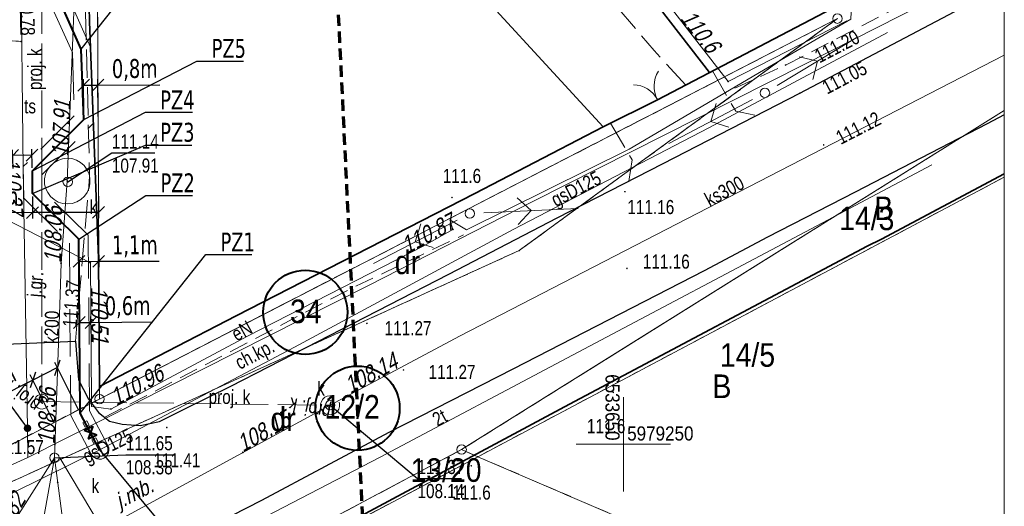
# Model space of a CAD drawing. Extents: x 6533465 to 6533751, y 5979208 to 5979357.
# Tile 7 of 10: x 6533618 to 6533670, y 5979247 to 5979273. Entities that reach past the tile are written whole.
import ezdxf
from ezdxf.enums import TextEntityAlignment as Align

# ---------------------------------------------------------------- set-up
doc = ezdxf.new("R2010")
doc.units = 0
doc.header["$MEASUREMENT"] = 0
for name, pattern in [('1.5_0.5', [2, 1.5, -0.5]), ('2', [0.9, 0.6, -0.3]), ('2.5_1.0', [7, 2.5, -1, 2.5, -1]), ('218-500', [1, 0.5, -0.5]), ('219-500', [0]), ('mz1.0_0.5', [1.5, 1, -0.5]), ('mz2.0_0.5', [2.5, 2, -0.5])]:
    doc.linetypes.add(name, pattern=pattern)
doc.layers.get('0').update_dxf_attribs({"color": 2, "linetype": 'CONTINUOUS', "lineweight": 5})
for name, color, linetype in [('202-Punkt graniczny stabilizowany trwale', 7, 'CONTINUOUS'), ('203-Punkt załamania granicy działki nie stabilizowany', 7, 'CONTINUOUS'), ('210-Oznaczenie użytku', 7, 'CONTINUOUS'), ('211-Nr działki', 7, 'CONTINUOUS'), ('217-Granica konturu klasyfikcyjnego', 7, 'CONTINUOUS'), ('218-Granica użytku', 7, 'CONTINUOUS'), ('219-Linia granicy', 7, 'CONTINUOUS'), ('510-Podpora jednosłupowa symb.-SEPOW', 7, 'CONTINUOUS'), ('516-Kierunek linii eN-SEPOW', 7, 'CONTINUOUS'), ('622-Punkt rzędnej przewodu-SKPOD', 7, 'CONTINUOUS'), ('622-Punkt rzędnej przewodu-SKPOD-Atr2', 7, 'CONTINUOUS'), ('625-Punkt rzędnej przewodu-SEPOD', 7, 'CONTINUOUS'), ('625-Punkt rzędnej przewodu-SEPOD-Atr2', 7, 'CONTINUOUS'), ('626-Punkt rzędnej przewodu-STPOD', 7, 'CONTINUOUS'), ('626-Punkt rzędnej przewodu-STPOD-Atr2', 7, 'CONTINUOUS'), ('905-Brama w ogrodzeniu', 7, 'CONTINUOUS'), ('996-Tekst dodatkowy mały', 7, 'CONTINUOUS'), ('chodnik (powierzchnia)', 7, 'CONTINUOUS'), ('chodnik (powierzchnia)-Atr17', 7, 'CONTINUOUS'), ('jezdnia (powierzchnia)', 7, 'CONTINUOUS'), ('jezdnia (powierzchnia)-Atr17', 7, 'CONTINUOUS'), ('komora podziemna - przewód kanalizacyjny (powierzchnia)', 7, 'CONTINUOUS'), ('krawężnik (linia)', 7, 'CONTINUOUS'), ('ogrodzenie trwałe (linia)', 7, 'CONTINUOUS'), ('plac (powierzchnia)', 7, 'CONTINUOUS'), ('przewód elektroenergetyczny (linia)', 7, 'CONTINUOUS'), ('przewód elektroenergetyczny (linia)-Atr1', 7, 'CONTINUOUS'), ('przewód gazowy (linia)', 7, 'CONTINUOUS'), ('przewód gazowy (linia)-Atr1', 7, 'CONTINUOUS'), ('przewód kanalizacyjny (linia)', 7, 'CONTINUOUS'), ('przewód kanalizacyjny (linia)-Atr1', 7, 'CONTINUOUS'), ('przewód kanalizacyjny - projektowany lub w budowie (linia) - ob. projektowany', 7, 'CONTINUOUS'), ('przewód kanalizacyjny - projektowany lub w budowie (linia) - ob. projektowany-Atr1', 7, 'CONTINUOUS'), ('przewód telekomunikacyjny (linia)', 7, 'CONTINUOUS'), ('przewód telekomunikacyjny (linia)-Atr1', 7, 'CONTINUOUS'), ('przewód wodociągowy (linia)', 7, 'CONTINUOUS'), ('punkt o określonej wysokości (sieć kanalizacyjna)', 7, 'CONTINUOUS'), ('punkt o określonej wysokości (sieć kanalizacyjna)-Atr2', 7, 'CONTINUOUS'), ('punkt o określonej wysokości (sieć kanalizacyjna)-Atr3', 7, 'CONTINUOUS'), ('punkt o określonej wysokości (sieć wodociągowa)', 7, 'CONTINUOUS'), ('punkt o określonej wysokości (sieć wodociągowa)-Atr2', 7, 'CONTINUOUS'), ('punkt wysokościowy naturalny', 7, 'CONTINUOUS'), ('punkt wysokościowy naturalny-Atr2', 7, 'CONTINUOUS'), ('punkt wysokościowy sztuczny', 7, 'CONTINUOUS'), ('punkt wysokościowy sztuczny-Atr2', 7, 'CONTINUOUS'), ('Ramki i opis wydruku', 7, 'CONTINUOUS'), ('słupek telekomunikacyjny (punkt)-Atr17', 7, 'CONTINUOUS'), ('urządzenie techniczne projektowane lub w budowie (sieć kanalizacyjna) - powierzchnia - ob. projektowany', 7, 'CONTINUOUS'), ('urządzenie techniczne projektowane lub w budowie (sieć kanalizacyjna) - powierzchnia - ob. projektowany-Atr17', 7, 'CONTINUOUS'), ('Wstawianie ramki sekcyjnej z opisem', 7, 'CONTINUOUS'), ('właz okrągły - siec kanalizacyjna (punkt)', 7, 'CONTINUOUS'), ('właz okrągły - siec kanalizacyjna (punkt)-Atr17', 7, 'CONTINUOUS'), ('Zakres', 7, 'CONTINUOUS'), ('zasuwa - siec wodociągowa (punkt)', 7, 'CONTINUOUS')]:
    doc.layers.add(name, color=color, linetype=linetype)
for name, color, linetype, lineweight in [('MR_gaz', 30, 'CONTINUOUS', 40), ('MR_gaz_cien', 210, 'CONTINUOUS', 20), ('MR_gaz_dim', 250, 'CONTINUOUS', 20), ('MR_strefa', 200, '2.5_1.0', 0)]:
    doc.layers.add(name, color=color, linetype=linetype, lineweight=lineweight)
doc.styles.add('MR_text', font='tahoma.ttf', dxfattribs={"width": 0.8, "height": 1})
doc.styles.get("Standard").update_dxf_attribs({"font": 'txt', "width": 0.75})
doc.linetypes.add('902-500', pattern='A,3.75,0,[1,ksztalty.shx,S=0.5,R=0,X=0,Y=0],3.75', length=7.5)
doc.dimstyles.new('MR_gaz_dim', dxfattribs={"dimscale": 0.25, "dimtxt": 1, "dimasz": 2.5, "dimexe": 1.25, "dimexo": 0.625, "dimtad": 1, "dimdec": 1, "dimrnd": 0.1, "dimzin": 1, "dimtxsty": 'MR_text', "dimblk": 'OBLIQUE', "dimcen": 2.5, "dimazin": 0, "dimtfac": 1, "dimtdec": 1, "dimtmove": 0, "dimatfit": 3, "dimldrblk": 'NONE', "dimfxl": 0, "dimarcsym": 0})

# ---------------------------------------------------------------- blocks, each defined once
blk = doc.blocks.new('202')
at = {"color": 0, "linetype": 'Continuous', "lineweight": 0}
blk.add_circle((0, 0), 0.25, dxfattribs=at)
blk = doc.blocks.new('203')
at = {"linetype": 'Continuous', "lineweight": 0}
h = blk.add_hatch(color=0, dxfattribs=at)
edge = h.paths.add_edge_path()
edge.add_arc((0, 0), 0.045, 0, 360)
blk = doc.blocks.new('PW02')
at = {"linetype": 'Continuous', "lineweight": 13}
h = blk.add_hatch(color=0, dxfattribs=at)
edge = h.paths.add_edge_path()
edge.add_arc((0, 0), 0.045, 0, 360)
blk = doc.blocks.new('621')
at = {"linetype": 'Continuous', "lineweight": 0}
h = blk.add_hatch(color=0, dxfattribs=at)
edge = h.paths.add_edge_path()
edge.add_arc((0, 0), 0.05, 0, 360)
blk = doc.blocks.new('516')
at = {"color": 0, "linetype": 'Continuous', "lineweight": 0}
for p, q in [((3.25, 0), (2.543, 0.707)), ((0.75, 0), (5.75, 0)), ((3.25, 0), (2.543, -0.707))]:
    blk.add_line(p, q, dxfattribs=at)
blk = doc.blocks.new('905')
at = {"color": 0, "linetype": 'Continuous', "lineweight": 0}
for centre, start, end in [((-1.5, 0), 0, 60), ((1.5, 0), 120, 180)]:
    blk.add_arc(centre, 1.5, start, end, dxfattribs=at)
blk = doc.blocks.new('510')
at = {"color": 0, "linetype": 'Continuous', "lineweight": 0}
blk.add_circle((0, 0), 0.25, dxfattribs=at)
blk = doc.blocks.new('US25')
at = {"linetype": 'Continuous', "lineweight": 0}
h = blk.add_hatch(color=0, dxfattribs=at)
edge = h.paths.add_edge_path()
edge.add_arc((0, 0), 0.2, 0, 360)
blk = doc.blocks.new('PW01')
at = {"linetype": 'Continuous', "lineweight": 13}
h = blk.add_hatch(color=0, dxfattribs=at)
edge = h.paths.add_edge_path()
edge.add_arc((0, 0), 0.045, 0, 360)
blk = doc.blocks.new('US22')
at = {"color": 0, "linetype": 'Continuous', "lineweight": 13}
blk.add_circle((0, 0), 0.25, dxfattribs=at)
blk = doc.blocks.new('_Oblique')
at = {"layer": 'MR_gaz', "color": 0, "lineweight": -2}
blk.add_line((-0.5, -0.5), (0.5, 0.5), dxfattribs=at)
blk = doc.blocks.new('*D17513')
at = {"layer": 'MR_gaz_dim', "color": 0, "linetype": 'Continuous', "lineweight": -2, "transparency": 16777216}
for p, q in [((6533617.667, 5979264.619), (6533617.639, 5979265.611)), ((6533618.686, 5979264.648), (6533618.657, 5979265.64)), ((6533617.648, 5979265.298), (6533614.443, 5979265.207)), ((6533618.666, 5979265.327), (6533617.648, 5979265.298))]:
    blk.add_line(p, q, dxfattribs=at)
at = {"layer": 'MR_gaz_dim', "color": 0, "linetype": 'Continuous', "lineweight": -2, "transparency": 16777216, "xscale": 0.625, "yscale": 0.625, "zscale": 0.625}
for p, rotation in [((6533617.648, 5979265.298), 181.631672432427), ((6533618.666, 5979265.327), 1.631672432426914)]:
    blk.add_blockref('_Oblique', p, dxfattribs=dict(at, rotation=rotation))
at = {"layer": 'MR_gaz_dim', "color": 0, "linetype": 'Continuous', "transparency": 16777216, "insert": (6533615.711, 5979266.034), "char_height": 1, "attachment_point": 5, "rotation": 1.6317, "style": 'MR_text'}
blk.add_mtext('1,0m', dxfattribs=at)
blk = doc.blocks.new('_None')
blk = doc.blocks.new('*D17518')
at = {"layer": 'MR_gaz_dim', "color": 0, "linetype": 'Continuous', "lineweight": -2, "transparency": 16777216}
for p, q in [((6533618.691, 5979263.135), (6533618.696, 5979261.965)), ((6533622.19, 5979263.152), (6533622.195, 5979261.981)), ((6533618.695, 5979262.277), (6533615.42, 5979262.262)), ((6533622.194, 5979262.293), (6533618.695, 5979262.277))]:
    blk.add_line(p, q, dxfattribs=at)
at = {"layer": 'MR_gaz_dim', "color": 0, "linetype": 'Continuous', "lineweight": -2, "transparency": 16777216, "xscale": 0.625, "yscale": 0.625, "zscale": 0.625}
for p, rotation in [((6533618.695, 5979262.277), 180.2665520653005), ((6533622.194, 5979262.293), 0.2665520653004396)]:
    blk.add_blockref('_Oblique', p, dxfattribs=dict(at, rotation=rotation))
at = {"layer": 'MR_gaz_dim', "color": 0, "linetype": 'Continuous', "transparency": 16777216, "insert": (6533616.741, 5979263.059), "char_height": 1, "attachment_point": 5, "rotation": 0.2666, "style": 'MR_text'}
blk.add_mtext('3,5m', dxfattribs=at)
blk = doc.blocks.new('*D17519')
at = {"layer": 'MR_gaz_dim', "color": 0, "linetype": 'Continuous', "lineweight": -2, "transparency": 16777216}
for p, q in [((6533621.151, 5979260.714), (6533621.157, 5979259.382)), ((6533622.201, 5979260.718), (6533622.207, 5979259.387)), ((6533621.156, 5979259.695), (6533622.206, 5979259.7)), ((6533622.206, 5979259.7), (6533625.412, 5979259.715))]:
    blk.add_line(p, q, dxfattribs=at)
at = {"layer": 'MR_gaz_dim', "color": 0, "linetype": 'Continuous', "lineweight": -2, "transparency": 16777216, "xscale": 0.625, "yscale": 0.625, "zscale": 0.625}
for p, rotation in [((6533621.156, 5979259.695), 180.2665520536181), ((6533622.206, 5979259.7), 0.2665520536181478)]:
    blk.add_blockref('_Oblique', p, dxfattribs=dict(at, rotation=rotation))
at = {"layer": 'MR_gaz_dim', "color": 0, "linetype": 'Continuous', "transparency": 16777216, "insert": (6533624.118, 5979260.491), "char_height": 1, "attachment_point": 5, "rotation": 0.2666, "style": 'MR_text'}
blk.add_mtext('1,1m', dxfattribs=at)
blk = doc.blocks.new('*D17520')
at = {"layer": 'MR_gaz_dim', "color": 0, "linetype": 'Continuous', "lineweight": -2, "transparency": 16777216}
for p, q in [((6533621.153, 5979251.796), (6533619.873, 5979254.341)), ((6533619.849, 5979251.141), (6533618.57, 5979253.686)), ((6533620.014, 5979254.062), (6533618.71, 5979253.407)), ((6533618.71, 5979253.407), (6533615.846, 5979251.967))]:
    blk.add_line(p, q, dxfattribs=at)
at = {"layer": 'MR_gaz_dim', "color": 0, "linetype": 'Continuous', "lineweight": -2, "transparency": 16777216, "xscale": 0.625, "yscale": 0.625, "zscale": 0.625}
for p, rotation in [((6533620.014, 5979254.062), 26.68270198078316), ((6533618.71, 5979253.407), 206.6827019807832)]:
    blk.add_blockref('_Oblique', p, dxfattribs=dict(at, rotation=rotation))
at = {"layer": 'MR_gaz_dim', "color": 0, "linetype": 'Continuous', "transparency": 16777216, "insert": (6533616.648, 5979253.245), "char_height": 1, "attachment_point": 5, "rotation": 26.6827, "style": 'MR_text'}
blk.add_mtext('1,5m', dxfattribs=at)
blk = doc.blocks.new('*D17521')
at = {"layer": 'MR_gaz_dim', "color": 0, "linetype": 'Continuous', "lineweight": -2, "transparency": 16777216}
for p, q in [((6533621.189, 5979255.868), (6533621.181, 5979256.768)), ((6533621.796, 5979255.874), (6533621.787, 5979256.773)), ((6533621.184, 5979256.455), (6533621.79, 5979256.461)), ((6533621.79, 5979256.461), (6533625.073, 5979256.492))]:
    blk.add_line(p, q, dxfattribs=at)
at = {"layer": 'MR_gaz_dim', "color": 0, "linetype": 'Continuous', "lineweight": -2, "transparency": 16777216, "xscale": 0.625, "yscale": 0.625, "zscale": 0.625}
for p, rotation in [((6533621.184, 5979256.455), 180.5509039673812), ((6533621.79, 5979256.461), 0.5509039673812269)]:
    blk.add_blockref('_Oblique', p, dxfattribs=dict(at, rotation=rotation))
at = {"layer": 'MR_gaz_dim', "color": 0, "linetype": 'Continuous', "transparency": 16777216, "insert": (6533623.737, 5979257.27), "char_height": 1, "attachment_point": 5, "rotation": 0.5509, "style": 'MR_text'}
blk.add_mtext('0,6m', dxfattribs=at)
blk = doc.blocks.new('*D17514')
at = {"layer": 'MR_gaz_dim', "color": 0, "linetype": 'Continuous', "lineweight": -2, "transparency": 16777216}
for p, q in [((6533621.413, 5979267.372), (6533621.404, 5979269.347)), ((6533622.17, 5979267.376), (6533622.161, 5979269.35)), ((6533621.405, 5979269.034), (6533622.163, 5979269.038)), ((6533622.163, 5979269.038), (6533625.445, 5979269.053))]:
    blk.add_line(p, q, dxfattribs=at)
at = {"layer": 'MR_gaz_dim', "color": 0, "linetype": 'Continuous', "lineweight": -2, "transparency": 16777216, "xscale": 0.625, "yscale": 0.625, "zscale": 0.625}
for p, rotation in [((6533621.405, 5979269.034), 180.2665520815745), ((6533622.163, 5979269.038), 0.2665520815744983)]:
    blk.add_blockref('_Oblique', p, dxfattribs=dict(at, rotation=rotation))
at = {"layer": 'MR_gaz_dim', "color": 0, "linetype": 'Continuous', "transparency": 16777216, "insert": (6533624.113, 5979269.839), "char_height": 1, "attachment_point": 5, "rotation": 0.2666, "style": 'MR_text'}
blk.add_mtext('0,8m', dxfattribs=at)
blk = doc.blocks.new('btr_zas')
at = {"layer": 'MR_gaz'}
for p, q in [((0.5, -0.5), (1.5, 0.5)), ((0.5, 0.5), (1.5, -0.5)), ((0.5, -0.5), (0.5, 0.5)), ((1.5, -0.5), (1.5, 0.5))]:
    blk.add_line(p, q, dxfattribs=at)

msp = doc.modelspace()

# ---------------------------------------------------------------- linework, layer by layer
at = {"layer": '217-Granica konturu klasyfikcyjnego', "color": 3, "linetype": '1.5_0.5', "lineweight": 18, "flags": 128}
for points in [[(6533622.04, 5979295.39), (6533622.24, 5979252.4)], [(6533622.24, 5979252.4), (6533661.34, 5979272.56)]]:
    msp.add_lwpolyline(points, dxfattribs=at)
at = {"layer": '218-Granica użytku', "color": 3, "linetype": '218-500', "lineweight": 18, "flags": 128}
for points in [[(6533622.24, 5979252.4), (6533622.04, 5979295.39)], [(6533622.04, 5979295.39), (6533622.24, 5979252.4)], [(6533661.34, 5979272.56), (6533622.24, 5979252.4)], [(6533622.24, 5979252.4), (6533661.34, 5979272.56)], [(6533644.48, 5979260.27), (6533661.34, 5979272.56)], [(6533661.34, 5979272.56), (6533644.48, 5979260.27)], [(6533670.18, 5979267.694), (6533641.43, 5979249.72)], [(6533641.43, 5979249.72), (6533670.18, 5979267.694)], [(6533642.29, 5979249.34), (6533670.18, 5979264.159)], [(6533670.18, 5979264.159), (6533642.29, 5979249.34)], [(6533584.54, 5979232.96), (6533644.48, 5979260.27)], [(6533644.48, 5979260.27), (6533584.54, 5979232.96)], [(6533622.24, 5979252.4), (6533616.34, 5979249.36)], [(6533616.34, 5979249.36), (6533622.24, 5979252.4)], [(6533641.43, 5979249.72), (6533607.92, 5979231.9)], [(6533607.92, 5979231.9), (6533641.43, 5979249.72)], [(6533642.29, 5979249.34), (6533641.43, 5979249.72)], [(6533641.43, 5979249.72), (6533642.29, 5979249.34)], [(6533642.29, 5979249.34), (6533607.97, 5979231.11)], [(6533607.97, 5979231.11), (6533642.29, 5979249.34)], [(6533670.18, 5979237.354), (6533642.29, 5979249.34)], [(6533642.29, 5979249.34), (6533670.18, 5979237.354)]]:
    msp.add_lwpolyline(points, dxfattribs=at)
at = {"layer": '219-Linia granicy', "color": 7, "linetype": '219-500', "lineweight": 18, "flags": 128}
for points in [[(6533622.24, 5979252.4), (6533622.04, 5979295.39)], [(6533661.34, 5979272.56), (6533622.24, 5979252.4)], [(6533661.34, 5979272.56), (6533644.48, 5979260.27)], [(6533670.18, 5979267.694), (6533641.43, 5979249.72)], [(6533670.18, 5979264.159), (6533642.29, 5979249.34)], [(6533644.48, 5979260.27), (6533584.54, 5979232.96)], [(6533622.24, 5979252.4), (6533616.34, 5979249.36)], [(6533641.43, 5979249.72), (6533607.92, 5979231.9)], [(6533642.29, 5979249.34), (6533641.43, 5979249.72)], [(6533642.29, 5979249.34), (6533607.97, 5979231.11)], [(6533670.18, 5979237.354), (6533642.29, 5979249.34)]]:
    msp.add_lwpolyline(points, dxfattribs=at)
at = {"layer": 'chodnik (powierzchnia)', "color": 7, "linetype": 'mz1.0_0.5', "lineweight": 18, "flags": 128}
for points in [[(6533670.18, 5979276.083), (6533658.59, 5979270.1), (6533655.42, 5979268.65)], [(6533622.53, 5979251.43), (6533635.61, 5979258.28), (6533641.53, 5979261.1)]]:
    msp.add_lwpolyline(points, dxfattribs=at)
at = {"layer": 'jezdnia (powierzchnia)', "color": 7, "linetype": '1.5_0.5', "lineweight": 18, "flags": 128}
for points in [[(6533615.58, 5979311.5), (6533618.24, 5979311.33), (6533618.53, 5979303.03), (6533617.78, 5979302.98), (6533618.12, 5979289.67), (6533617.64, 5979289.69), (6533618.09, 5979271.35), (6533617.29, 5979271.41), (6533616.22, 5979271.48)], [(6533654.72, 5979269.79), (6533655.95, 5979267.65), (6533657.02, 5979267.44)], [(6533649.31, 5979267.02), (6533650.46, 5979265.08), (6533650.29, 5979263.95)]]:
    msp.add_lwpolyline(points, dxfattribs=at)
msp.add_lwpolyline([(6533620.97, 5979255.46), (6533621.72, 5979264.19), (6533621.41, 5979276.58), (6533621.46, 5979289.26), (6533621.4, 5979299.88), (6533621.62, 5979299.87), (6533618.53, 5979303.03), (6533617.78, 5979302.98), (6533618.12, 5979289.67), (6533617.64, 5979289.69), (6533618.09, 5979271.35), (6533617.29, 5979271.41), (6533617.37, 5979267.24), (6533616.48, 5979267), (6533616.45, 5979263.63), (6533616.54, 5979259.95), (6533616.78, 5979259.92), (6533617.29, 5979255.3)], close=True, dxfattribs=at)
at = {"layer": 'komora podziemna - przewód kanalizacyjny (powierzchnia)', "color": 34, "linetype": 'Continuous', "lineweight": 18, "flags": 128}
msp.add_lwpolyline([(6533619.65, 5979263.13), (6533619.84, 5979262.97), (6533620.06, 5979262.84), (6533620.3, 5979262.76), (6533620.55, 5979262.74), (6533620.8, 5979262.77), (6533621.04, 5979262.85), (6533621.26, 5979262.98), (6533621.45, 5979263.15), (6533621.59, 5979263.35), (6533621.69, 5979263.59), (6533621.74, 5979263.83), (6533621.74, 5979264.09), (6533621.69, 5979264.33), (6533621.58, 5979264.56), (6533621.43, 5979264.77), (6533621.24, 5979264.93), (6533621.02, 5979265.06), (6533620.78, 5979265.14), (6533620.53, 5979265.16), (6533620.28, 5979265.13), (6533620.04, 5979265.05), (6533619.82, 5979264.92), (6533619.63, 5979264.75), (6533619.49, 5979264.55), (6533619.39, 5979264.31), (6533619.34, 5979264.07), (6533619.34, 5979263.81), (6533619.39, 5979263.57), (6533619.5, 5979263.34)], close=True, dxfattribs=at)
at = {"layer": 'krawężnik (linia)', "color": 7, "linetype": 'Continuous', "lineweight": 25, "flags": 128}
for points in [[(6533617.29, 5979255.3), (6533620.97, 5979255.46), (6533621.13, 5979253.41), (6533621.66, 5979252.4), (6533622.2, 5979251.68), (6533622.78, 5979251.22), (6533623.44, 5979251.06), (6533624.4, 5979250.99), (6533625.42, 5979251.21), (6533626.84, 5979251.91), (6533629.21, 5979253.09), (6533633.19, 5979255.13), (6533640.76, 5979259.02), (6533646.49, 5979262), (6533652.11, 5979264.89), (6533659.35, 5979268.61), (6533670.18, 5979274.334)], [(6533670.18, 5979267.464), (6533669.28, 5979266.98), (6533662.28, 5979263.36), (6533657.64, 5979260.98), (6533654.28, 5979259.2), (6533644.15, 5979253.98), (6533637.57, 5979250.62), (6533630.82, 5979247.03), (6533622.95, 5979242.99), (6533618.57, 5979240.69), (6533612.34, 5979237.53), (6533602.67, 5979232.42), (6533598.47, 5979230.33), (6533595.84, 5979228.92), (6533587.05, 5979224.38), (6533580.06, 5979220.68), (6533570.41, 5979215.67), (6533563.085, 5979211.77)]]:
    msp.add_lwpolyline(points, dxfattribs=at)
at = {"layer": 'MR_gaz', "linetype": 'Continuous'}
msp.add_line((6533618.69, 5979264.492), (6533621.414, 5979267.216), dxfattribs=at)
msp.add_lwpolyline([(6533622.25, 5979249.705), (6533621.223, 5979251.656), (6533621.15, 5979260.87), (6533618.69, 5979263.292), (6533618.69, 5979264.492), (6533621.414, 5979267.216), (6533621.274, 5979270.94), (6533620.347, 5979273.009), (6533620.773, 5979291.126)], dxfattribs=at)
for centre in [(6533633.149, 5979256.996), (6533635.914, 5979251.913)]:
    msp.add_circle(centre, 2.233, dxfattribs=at)
at = {"layer": 'MR_gaz_cien', "linetype": 'Continuous'}
for points in [[(6533621.359, 5979251.139), (6533621.482, 5979250.907), (6533621.692, 5979251.018), (6533621.569, 5979251.25)], [(6533621.837, 5979250.233), (6533621.96, 5979250.002), (6533622.17, 5979250.113), (6533622.048, 5979250.344)]]:
    msp.add_lwpolyline(points, close=True, dxfattribs=at)
at = {"layer": 'MR_strefa'}
for points in [[(6533615.385, 5979291.024), (6533617.303, 5979289.837), (6533620.242, 5979289.823), (6533619.844, 5979272.908), (6533620.806, 5979270.763), (6533620.906, 5979267.415), (6533618.21, 5979264.719), (6533618.235, 5979263.038), (6533620.652, 5979260.659), (6533620.724, 5979251.531), (6533621.808, 5979249.472)], [(6533622.693, 5979249.938), (6533621.722, 5979251.782), (6533621.648, 5979261.081), (6533619.19, 5979263.501), (6533619.19, 5979264.285), (6533621.922, 5979267.017), (6533621.77, 5979271.056), (6533620.85, 5979273.11), (6533621.274, 5979291.114)]]:
    msp.add_lwpolyline(points, dxfattribs=at)
at = {"layer": 'MR_strefa', "linetype": 'Continuous'}
msp.add_arc((6533622.249, 5979249.706), 0.5, 204.6751, 27.7705, dxfattribs=at)
at = {"layer": 'ogrodzenie trwałe (linia)', "color": 7, "linetype": '902-500', "lineweight": 35, "flags": 128}
for points in [[(6533648.93, 5979266.82), (6533651.8, 5979268.26), (6533661.06, 5979273.1), (6533662.36, 5979286.34), (6533663.2, 5979294.89), (6533664.42, 5979307.65)], [(6533621.52, 5979299.7), (6533621.47, 5979287.59), (6533621.53, 5979280.2), (6533621.72, 5979272.4), (6533622.19, 5979259.86), (6533622.25, 5979253.07)], [(6533654.57, 5979269.7), (6533647.15, 5979279.3), (6533647.12, 5979279.58)], [(6533622.25, 5979253.07), (6533629.48, 5979256.81), (6533642.13, 5979263.3), (6533648.93, 5979266.82), (6533640.22, 5979276.31), (6533635.78, 5979276.41)], [(6533612.37, 5979233.4), (6533619.22, 5979237.21), (6533631.88, 5979243.94), (6533647.15, 5979252.12), (6533662.92, 5979260.5), (6533663.68, 5979260.88), (6533670.18, 5979264.339)]]:
    msp.add_lwpolyline(points, dxfattribs=at)
at = {"layer": 'plac (powierzchnia)', "color": 7, "linetype": '1.5_0.5', "lineweight": 18, "flags": 128}
msp.add_lwpolyline([(6533653.3, 5979269.04), (6533651.63, 5979270.87), (6533645.13, 5979278.5), (6533644.78, 5979281.13), (6533630.13, 5979282.25)], dxfattribs=at)
at = {"layer": 'przewód elektroenergetyczny (linia)', "color": 1, "linetype": 'Continuous', "lineweight": 18, "flags": 128}
for points in [[(6533640.8, 5979261.9), (6533641.69, 5979261.36), (6533650.3, 5979265.65), (6533657.73, 5979270), (6533662.05, 5979272.53), (6533662.18, 5979275.09), (6533666.53, 5979285.91), (6533669.98, 5979294.89)], [(6533616.51, 5979269.92), (6533616.82, 5979269.89), (6533617.16, 5979264.06), (6533617.31, 5979261.92), (6533621.76, 5979259.62), (6533621.83, 5979252.34), (6533621.82, 5979252), (6533622.85, 5979251.87), (6533630.09, 5979255.74), (6533639.42, 5979260.52), (6533640.97, 5979261.39), (6533640.8, 5979261.9)]]:
    msp.add_lwpolyline(points, dxfattribs=at)
at = {"layer": 'przewód gazowy (linia)', "color": 40, "linetype": 'Continuous', "lineweight": 18, "flags": 128}
for points in [[(6533664, 5979271.83), (6533654.53, 5979266.78)], [(6533654.53, 5979266.78), (6533644.16, 5979261.39)], [(6533644.16, 5979261.39), (6533632.57, 5979255.14)], [(6533632.57, 5979255.14), (6533622.2, 5979249.68)], [(6533622.2, 5979249.68), (6533613.21, 5979245.23)]]:
    msp.add_lwpolyline(points, dxfattribs=at)
at = {"layer": 'przewód kanalizacyjny (linia)', "color": 34, "linetype": 'Continuous', "lineweight": 18, "flags": 128}
for points in [[(6533620.54, 5979263.95), (6533621.03, 5979276.51)], [(6533670.18, 5979270.62), (6533658.87, 5979264.8)], [(6533658.87, 5979264.8), (6533641.31, 5979255.73)], [(6533620.14, 5979257.4), (6533620.21, 5979259.6), (6533620.54, 5979263.95)], [(6533619.86, 5979249.29), (6533620.14, 5979257.4)], [(6533641.31, 5979255.73), (6533634.46, 5979252.07)], [(6533634.46, 5979252.07), (6533629.59, 5979249.43)], [(6533629.59, 5979249.43), (6533622.17, 5979245.38)], [(6533601.47, 5979220.37), (6533619.86, 5979249.29)], [(6533618.84, 5979243.58), (6533619.86, 5979249.29)], [(6533620.15, 5979249.29), (6533619.86, 5979249.29)], [(6533621.56, 5979236.41), (6533619.86, 5979249.29)], [(6533623.54, 5979243.59), (6533620.15, 5979249.29)]]:
    msp.add_lwpolyline(points, dxfattribs=at)
at = {"layer": 'przewód kanalizacyjny - projektowany lub w budowie (linia) - ob. projektowany', "color": 34, "linetype": 'mz2.0_0.5', "lineweight": 18, "flags": 128}
for points in [[(6533619.19, 5979283.75), (6533619.19, 5979252.26)], [(6533619.19, 5979252.26), (6533634.46, 5979252.07)]]:
    msp.add_lwpolyline(points, dxfattribs=at)
at = {"layer": 'przewód telekomunikacyjny (linia)', "color": 30, "linetype": 'Continuous', "lineweight": 18, "flags": 128}
for points in [[(6533647.62, 5979279.45), (6533655.55, 5979269.23)], [(6533655.55, 5979269.23), (6533661.83, 5979272.45)], [(6533666.34, 5979264.81), (6533660.25, 5979261.58)], [(6533660.25, 5979261.58), (6533647.31, 5979254.72)], [(6533647.31, 5979254.72), (6533637.11, 5979249.31)], [(6533637.11, 5979249.31), (6533624.55, 5979242.8)]]:
    msp.add_lwpolyline(points, dxfattribs=at)
at = {"layer": 'przewód wodociągowy (linia)', "color": 5, "linetype": 'Continuous', "lineweight": 18, "flags": 128}
for points in [[(6533618.21, 5979264.59), (6533618.07, 5979275.94)], [(6533668.5, 5979274.67), (6533659.61, 5979270.15)], [(6533659.61, 5979270.15), (6533652.12, 5979266.36)], [(6533652.12, 5979266.36), (6533645.23, 5979262.88)], [(6533618.43, 5979250.85), (6533618.21, 5979264.59)], [(6533645.23, 5979262.88), (6533636.54, 5979258.43)], [(6533636.54, 5979258.43), (6533622.4, 5979251.3)], [(6533622.4, 5979251.3), (6533618.45, 5979249.3)], [(6533618.45, 5979249.3), (6533618.43, 5979250.85)], [(6533615.55, 5979247.99), (6533618.45, 5979249.3)]]:
    msp.add_lwpolyline(points, dxfattribs=at)
at = {"layer": 'punkt o określonej wysokości (sieć kanalizacyjna)-Atr2', "color": 7, "flags": 128}
for points in [[(6533620.56, 5979263.91), (6533622.9, 5979265.44), (6533625.172, 5979265.44)], [(6533634.46, 5979252.07), (6533639.09, 5979248.19), (6533641.419, 5979248.19)], [(6533619.86, 5979249.29), (6533623.64, 5979249.45), (6533626.204, 5979249.45)]]:
    msp.add_lwpolyline(points, dxfattribs=at)
at = {"layer": 'punkt o określonej wysokości (sieć wodociągowa)-Atr2', "color": 7, "flags": 128}
msp.add_lwpolyline([(6533618.43, 5979250.85), (6533615.84, 5979254.38), (6533613.827, 5979254.38)], dxfattribs=at)
at = {"layer": 'Ramki i opis wydruku', "color": 7, "linetype": 'Continuous', "lineweight": 13, "flags": 128}
for points in [[(6533670.18, 5979211.77), (6533670.18, 5979355.27), (6533465.18, 5979355.27), (6533465.18, 5979211.77)], [(6533670.18, 5979211.77), (6533670.18, 5979355.27), (6533550.68, 5979355.27), (6533550.68, 5979211.77)]]:
    msp.add_lwpolyline(points, close=True, dxfattribs=at)
at = {"layer": 'urządzenie techniczne projektowane lub w budowie (sieć kanalizacyjna) - powierzchnia - ob. projektowany', "color": 34, "linetype": 'mz2.0_0.5', "lineweight": 18, "flags": 128}
for points in [[(6533619.5, 5979252.02), (6533619.42, 5979251.94), (6533619.32, 5979251.89), (6533619.21, 5979251.87), (6533619.1, 5979251.88), (6533619, 5979251.92), (6533618.91, 5979251.99), (6533618.84, 5979252.08), (6533618.81, 5979252.18), (6533618.8, 5979252.29), (6533618.82, 5979252.4), (6533618.88, 5979252.5), (6533618.96, 5979252.58), (6533619.06, 5979252.63), (6533619.17, 5979252.65), (6533619.28, 5979252.64), (6533619.38, 5979252.6), (6533619.47, 5979252.53), (6533619.54, 5979252.44), (6533619.57, 5979252.34), (6533619.58, 5979252.23), (6533619.56, 5979252.12)], [(6533634.74, 5979251.65), (6533634.61, 5979251.59), (6533634.47, 5979251.57), (6533634.33, 5979251.58), (6533634.19, 5979251.64), (6533634.08, 5979251.73), (6533634, 5979251.85), (6533633.96, 5979251.99), (6533633.96, 5979252.13), (6533634, 5979252.27), (6533634.07, 5979252.39), (6533634.18, 5979252.49), (6533634.31, 5979252.55), (6533634.45, 5979252.57), (6533634.59, 5979252.56), (6533634.73, 5979252.5), (6533634.84, 5979252.41), (6533634.92, 5979252.29), (6533634.96, 5979252.15), (6533634.96, 5979252.01), (6533634.92, 5979251.87), (6533634.85, 5979251.75)]]:
    msp.add_lwpolyline(points, close=True, dxfattribs=at)
at = {"layer": 'Wstawianie ramki sekcyjnej z opisem', "color": 7, "linetype": 'Continuous', "lineweight": 13, "flags": 128}
for points in [[(6533650, 5979247.5), (6533650, 5979252.5)], [(6533647.5, 5979250), (6533652.5, 5979250)]]:
    msp.add_lwpolyline(points, dxfattribs=at)
at = {"layer": 'Zakres', "color": 94, "linetype": '2', "lineweight": 70, "flags": 128}
msp.add_lwpolyline([(6533595.13, 5979314.6), (6533595.63, 5979289.46), (6533611.65, 5979289.09), (6533612.3, 5979231.76), (6533636.24, 5979245.12), (6533632.9, 5979314.75)], close=True, dxfattribs=at)

# ---------------------------------------------------------------- block references
at = {"layer": '202-Punkt graniczny stabilizowany trwale', "color": 7, "linetype": 'Continuous', "lineweight": 18}
for p in [(6533661.34, 5979272.56), (6533622.24, 5979252.4), (6533641.43, 5979249.72)]:
    msp.add_blockref('202', p, dxfattribs=at)
at = {"layer": '203-Punkt załamania granicy działki nie stabilizowany', "color": 7, "linetype": 'Continuous', "lineweight": 18}
for p in [(6533644.48, 5979260.27), (6533642.29, 5979249.34)]:
    msp.add_blockref('203', p, dxfattribs=at)
at = {"layer": '510-Podpora jednosłupowa symb.-SEPOW', "color": 7, "linetype": 'Continuous', "lineweight": 18}
for p in [(6533657.5, 5979268.62), (6533641.86, 5979262.23)]:
    msp.add_blockref('510', p, dxfattribs=at)
at = {"layer": '516-Kierunek linii eN-SEPOW', "color": 7, "linetype": 'Continuous', "lineweight": 18}
for p, rotation in [((6533657.5, 5979268.62), 31.26), ((6533657.5, 5979268.62), 207.8199999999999), ((6533641.86, 5979262.23), 2.753), ((6533641.86, 5979262.23), 207.45)]:
    msp.add_blockref('516', p, dxfattribs=dict(at, rotation=rotation))
at = {"layer": '622-Punkt rzędnej przewodu-SKPOD', "color": 32, "linetype": 'Continuous', "lineweight": 18}
for p in [(6533620.54, 5979263.95), (6533620.21, 5979259.6), (6533634.46, 5979252.07), (6533619.88, 5979249.99), (6533629.84, 5979249.57), (6533620.03, 5979247.98)]:
    msp.add_blockref('621', p, dxfattribs=at)
at = {"layer": '625-Punkt rzędnej przewodu-SEPOD', "color": 1, "linetype": 'Continuous', "lineweight": 18}
for p in [(6533640.97, 5979261.39), (6533621.76, 5979259.62), (6533622.85, 5979251.87)]:
    msp.add_blockref('621', p, dxfattribs=at)
at = {"layer": '626-Punkt rzędnej przewodu-STPOD', "color": 30, "linetype": 'Continuous', "lineweight": 18}
msp.add_blockref('621', (6533655.55, 5979269.23), dxfattribs=at)
at = {"layer": '905-Brama w ogrodzeniu', "color": 7, "linetype": 'Continuous', "lineweight": 35, "rotation": 28.379}
msp.add_blockref('905', (6533651.81, 5979268.27), dxfattribs=at)
at = {"layer": 'MR_gaz', "xscale": 0.4999999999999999, "yscale": 0.4999999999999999, "zscale": 0.4999999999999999, "rotation": 295.0650743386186}
msp.add_blockref('btr_zas', (6533621.554, 5979251.079), dxfattribs=at)
at = {"layer": 'punkt o określonej wysokości (sieć kanalizacyjna)', "color": 34, "linetype": 'Continuous', "lineweight": 13}
for p in [(6533620.56, 5979263.91), (6533634.46, 5979252.07), (6533619.86, 5979249.29)]:
    msp.add_blockref('PW01', p, dxfattribs=at)
at = {"layer": 'punkt o określonej wysokości (sieć wodociągowa)', "color": 5, "linetype": 'Continuous', "lineweight": 13, "rotation": 92.2}
msp.add_blockref('PW01', (6533618.43, 5979250.85), dxfattribs=at)
at = {"layer": 'punkt wysokościowy naturalny', "color": 7, "linetype": 'Continuous', "lineweight": 13}
for p in [(6533640.92, 5979263.08), (6533649.46, 5979252.75), (6533641.94, 5979248.86)]:
    msp.add_blockref('PW01', p, dxfattribs=at)
at = {"layer": 'punkt wysokościowy sztuczny', "color": 7, "linetype": 'Continuous', "lineweight": 13}
for p in [(6533618.09, 5979271.35), (6533658.59, 5979270.1), (6533659.35, 5979268.61), (6533660.61, 5979265.87), (6533650.08, 5979263.39), (6533650.19, 5979259.32), (6533636.41, 5979256.41), (6533620.97, 5979255.46), (6533638.35, 5979253.94), (6533625.81, 5979250.89)]:
    msp.add_blockref('PW02', p, dxfattribs=at)
at = {"layer": 'właz okrągły - siec kanalizacyjna (punkt)', "color": 7, "linetype": 'Continuous', "lineweight": 18}
for p in [(6533620.56, 5979263.91), (6533634.46, 5979252.07), (6533619.86, 5979249.29)]:
    msp.add_blockref('US22', p, dxfattribs=at)
at = {"layer": 'zasuwa - siec wodociągowa (punkt)', "color": 7, "linetype": 'Continuous', "lineweight": 13, "rotation": 92.2}
msp.add_blockref('US25', (6533618.43, 5979250.85), dxfattribs=at)

# ---------------------------------------------------------------- texts
at = {"layer": '210-Oznaczenie użytku', "color": 3, "linetype": 'Continuous', "lineweight": 18, "width": 0.9}
for s, p in [('B', (6533663.29, 5979261.88)), ('dr', (6533637.89, 5979259.02)), ('B', (6533654.72, 5979252.45)), ('dr', (6533631.3, 5979250.71))]:
    msp.add_text(s, height=1.25, dxfattribs=at).set_placement(p)
at = {"layer": '211-Nr działki', "color": 7, "linetype": 'Continuous', "lineweight": 18, "width": 0.9}
for s, p in [('14/3', (6533661.43, 5979261.35)), ('34', (6533632.34, 5979256.42)), ('14/5', (6533655.11, 5979254.11)), ('13/20', (6533638.72, 5979248.01))]:
    msp.add_text(s, height=1.25, dxfattribs=at).set_placement(p)
msp.add_text('12/2', height=1.25, dxfattribs=at).set_placement((6533634.17, 5979252.61), align=Align.TOP_LEFT)
at = {"layer": '622-Punkt rzędnej przewodu-SKPOD-Atr2', "color": 32, "oblique": 15, "width": 0.81}
for s, rotation, p in [('107.91', 87.74, (6533620.61, 5979265.23)), ('108.06', 88.889, (6533620.21, 5979259.6)), ('108.14', 28.875, (6533635.53, 5979252.65)), ('108.36', 88.8, (6533619.88, 5979249.99)), ('108.15', 29.296, (6533629.84, 5979249.57)), ('109.82', 58.351, (6533616.81, 5979244.5))]:
    msp.add_text(s, height=0.9, rotation=rotation, dxfattribs=at).set_placement(p)
at = {"layer": '625-Punkt rzędnej przewodu-SEPOD-Atr2', "color": 1, "oblique": 15, "width": 0.81}
for s, rotation, p in [('110.37', -85.879, (6533617.1, 5979265.14)), ('110.87', 27.934, (6533638.53, 5979260.07)), ('110.51', -88.662, (6533621.77, 5979258.36)), ('110.96', 28.94, (6533623.13, 5979252.02))]:
    msp.add_text(s, height=0.9, rotation=rotation, dxfattribs=at).set_placement(p)
at = {"layer": '626-Punkt rzędnej przewodu-STPOD-Atr2', "color": 30, "oblique": 15, "width": 0.81}
msp.add_text('110.6', height=0.9, rotation=-51.402, dxfattribs=at).set_placement((6533652.97, 5979272.56))
at = {"layer": '996-Tekst dodatkowy mały', "color": 7, "linetype": 'Continuous', "lineweight": 13, "oblique": 15, "width": 0.9}
msp.add_text('j.mb.', height=0.8, rotation=27.173, dxfattribs=at).set_placement((6533623.34, 5979246.58))
at = {"layer": 'chodnik (powierzchnia)-Atr17', "color": 7, "width": 0.81}
msp.add_text('ch.kp.', height=0.75, rotation=27.641, dxfattribs=at).set_placement((6533629.68, 5979253.94))
at = {"layer": 'jezdnia (powierzchnia)-Atr17', "color": 7, "width": 0.81}
msp.add_text('j.gr.', height=0.75, rotation=85.09, dxfattribs=at).set_placement((6533619.16, 5979257.78))
at = {"layer": 'MR_gaz_dim', "char_height": 1, "attachment_point": 4, "style": 'MR_text'}
for s, insert in [('PZ5', (6533628.187, 5979270.976)), ('PZ4', (6533625.463, 5979268.252)), ('PZ3', (6533625.463, 5979266.53)), ('PZ2', (6533625.477, 5979263.858)), ('PZ1', (6533628.658, 5979260.724))]:
    msp.add_mtext(s, dxfattribs=dict(at, insert=insert))
at = {"layer": 'przewód elektroenergetyczny (linia)-Atr1', "color": 1, "width": 0.81}
msp.add_text('eN', height=0.75, rotation=28.94, dxfattribs=at).set_placement((6533629.51, 5979255.44))
at = {"layer": 'przewód gazowy (linia)-Atr1', "color": 7, "width": 0.81}
msp.add_text('gsD125', height=0.75, rotation=27.464, dxfattribs=at).set_placement((6533646.42, 5979262.57))
msp.add_text('gsD125', height=0.75, rotation=26.335, dxfattribs=at).set_placement((6533621.43, 5979249.3), align=Align.MIDDLE_LEFT)
at = {"layer": 'przewód kanalizacyjny (linia)-Atr1', "color": 34, "width": 0.81}
for s, rotation, p in [('ks300', 28.134, (6533654.57, 5979262.58)), ('k200', 88.8, (6533620.07, 5979255.31))]:
    msp.add_text(s, height=0.75, rotation=rotation, dxfattribs=at).set_placement(p)
at = {"layer": 'przewód kanalizacyjny - projektowany lub w budowie (linia) - ob. projektowany-Atr1', "color": 34, "width": 0.81}
for rotation, p in [(90, (6533619.19, 5979268.77)), (359.287, (6533628.02, 5979252.15))]:
    msp.add_text('proj. k', height=0.75, rotation=rotation, dxfattribs=at).set_placement(p)
at = {"layer": 'przewód telekomunikacyjny (linia)-Atr1', "color": 30, "width": 0.81}
msp.add_text('2t', height=0.75, rotation=28.74, dxfattribs=at).set_placement((6533640.15, 5979250.92))
at = {"layer": 'punkt o określonej wysokości (sieć kanalizacyjna)-Atr2', "color": 34, "width": 0.81}
for s, p in [('111.14', (6533622.9, 5979265.448)), ('111.65', (6533623.64, 5979249.458)), ('111.37', (6533639.09, 5979248.198))]:
    msp.add_text(s, height=0.75, dxfattribs=at).set_placement(p, align=Align.BOTTOM_LEFT)
at = {"layer": 'punkt o określonej wysokości (sieć kanalizacyjna)-Atr3', "color": 34, "width": 0.81}
for s, p in [('107.91', (6533622.9, 5979264.173)), ('108.38', (6533623.64, 5979248.183)), ('108.14', (6533639.09, 5979246.923))]:
    msp.add_text(s, height=0.75, dxfattribs=at).set_placement(p, align=Align.BOTTOM_LEFT)
at = {"layer": 'punkt wysokościowy naturalny-Atr2', "color": 7, "width": 0.81}
for p in [(6533640.43, 5979263.85), (6533648.07, 5979250.59), (6533640.94, 5979247.07)]:
    msp.add_text('111.6', height=0.75, dxfattribs=at).set_placement(p)
at = {"layer": 'punkt wysokościowy sztuczny-Atr2', "color": 7, "width": 0.81}
for s, rotation, p in [('110.78', -88.594, (6533618.02, 5979274.14)), ('111.37', 85.09, (6533621.03, 5979256.19))]:
    msp.add_text(s, height=0.75, rotation=rotation, dxfattribs=at).set_placement(p)
for s, rotation, p in [('111.20', 27.304, (6533660.04, 5979270.85)), ('111.05', 27.858, (6533660.44, 5979269.19)), ('111.12', 27.154, (6533661.17, 5979266.53))]:
    msp.add_text(s, height=0.75, rotation=rotation, dxfattribs=at).set_placement(p, align=Align.TOP_LEFT)
for s, p in [('111.16', (6533650.21, 5979262.2)), ('111.16', (6533651.03, 5979259.31)), ('111.27', (6533637.35, 5979255.78)), ('111.27', (6533639.68, 5979253.46)), ('111.57', (6533616.81, 5979249.48)), ('111.41', (6533625.1, 5979248.78))]:
    msp.add_text(s, height=0.75, dxfattribs=at).set_placement(p)
at = {"layer": 'słupek telekomunikacyjny (punkt)-Atr17', "color": 7, "width": 0.81}
msp.add_text('ts', height=0.75, dxfattribs=at).set_placement((6533618.25, 5979267.54))
at = {"layer": 'urządzenie techniczne projektowane lub w budowie (sieć kanalizacyjna) - powierzchnia - ob. projektowany-Atr17', "color": 34, "width": 0.81}
for rotation, p in [(374349022.83, (6533619.19, 5979252.25)), (374349767.675, (6533634.54, 5979252.02))]:
    msp.add_text('proj. k', height=0.75, rotation=rotation, dxfattribs=at).set_placement(p)
at = {"layer": 'Wstawianie ramki sekcyjnej z opisem', "color": 7, "linetype": 'Continuous', "lineweight": 13, "width": 0.9}
msp.add_text('6533650', height=0.75, rotation=270, dxfattribs=at).set_placement((6533649.05, 5979250.2), align=Align.RIGHT)
msp.add_text('5979250', height=0.75, rotation=0.001, dxfattribs=at).set_placement((6533650.2, 5979250.2))
at = {"layer": 'właz okrągły - siec kanalizacyjna (punkt)-Atr17', "color": 7, "width": 0.81}
for p in [(6533621.72, 5979262.2), (6533633.78, 5979252.57), (6533621.82, 5979247.42)]:
    msp.add_text('k', height=0.75, dxfattribs=at).set_placement(p)

# ---------------------------------------------------------------- dimensions: what is measured, and where the dimension line sits
at = {"layer": 'MR_gaz_dim', "linetype": 'Continuous'}
for p1, p2, distance, picture, middle in [((6533621.414, 5979267.216), (6533622.171, 5979267.219), 1.818, '*D17514', (6533624.113, 5979269.839)), ((6533618.69, 5979264.492), (6533617.672, 5979264.463), -0.836, '*D17513', (6533615.711, 5979266.034)), ((6533621.15, 5979260.87), (6533622.201, 5979260.875), -1.175, '*D17519', (6533624.118, 5979260.491)), ((6533621.191, 5979255.712), (6533621.798, 5979255.717), 0.744, '*D17521', (6533623.737, 5979257.27))]:
    dim = msp.add_aligned_dim(p1=p1, p2=p2, distance=distance, dimstyle='MR_gaz_dim', override={"dimpost": 'm'}, dxfattribs=at)
    dim.commit()
    dim.dimension.update_dxf_attribs({"geometry": picture, "text_midpoint": middle})
for base, p1, p2, angle, picture, middle in [((6533622.194, 5979262.293), (6533618.69, 5979263.292), (6533622.189, 5979263.308), 0.2666, '*D17518', (6533616.745, 5979262.268)), ((6533618.71, 5979253.407), (6533621.223, 5979251.656), (6533619.919, 5979251.001), 206.6827, '*D17520', (6533616.999, 5979252.547))]:
    dim = msp.add_linear_dim(base=base, p1=p1, p2=p2, angle=angle, dimstyle='MR_gaz_dim', override={"dimpost": 'm'}, dxfattribs=at)
    dim.commit()
    dim.dimension.update_dxf_attribs({"geometry": picture, "text_midpoint": middle, "dimtype": 161})

# ---------------------------------------------------------------- leaders
at = {"layer": 'MR_gaz_dim', "annotation_type": 0, "has_hookline": 1, "hookline_direction": 0}
for points, text_width in [([(6533621.274, 5979270.94), (6533627.929, 5979279.331), (6533628.554, 5979279.331)], 1.705), ([(6533621.414, 5979267.216), (6533627.406, 5979270.309), (6533628.031, 5979270.309)], 1.684), ([(6533618.69, 5979264.492), (6533624.682, 5979267.595), (6533625.307, 5979267.595)], 1.714), ([(6533618.69, 5979263.292), (6533624.682, 5979265.853), (6533625.307, 5979265.853)], 1.679), ([(6533621.15, 5979260.87), (6533624.696, 5979263.192), (6533625.321, 5979263.192)], 1.693), ([(6533621.223, 5979251.656), (6533627.877, 5979260.066), (6533628.502, 5979260.066)], 1.652), ([(6533622.25, 5979249.705), (6533639.044, 5979229.567), (6533639.669, 5979229.567)], 20.947)]:
    msp.add_leader(points, dimstyle='MR_gaz_dim', override={"dimgap": 0.625, "dimtad": 1, "dimldrblk": 'None'}, dxfattribs=dict(at, text_width=text_width))

doc.saveas('drawing.dxf')
